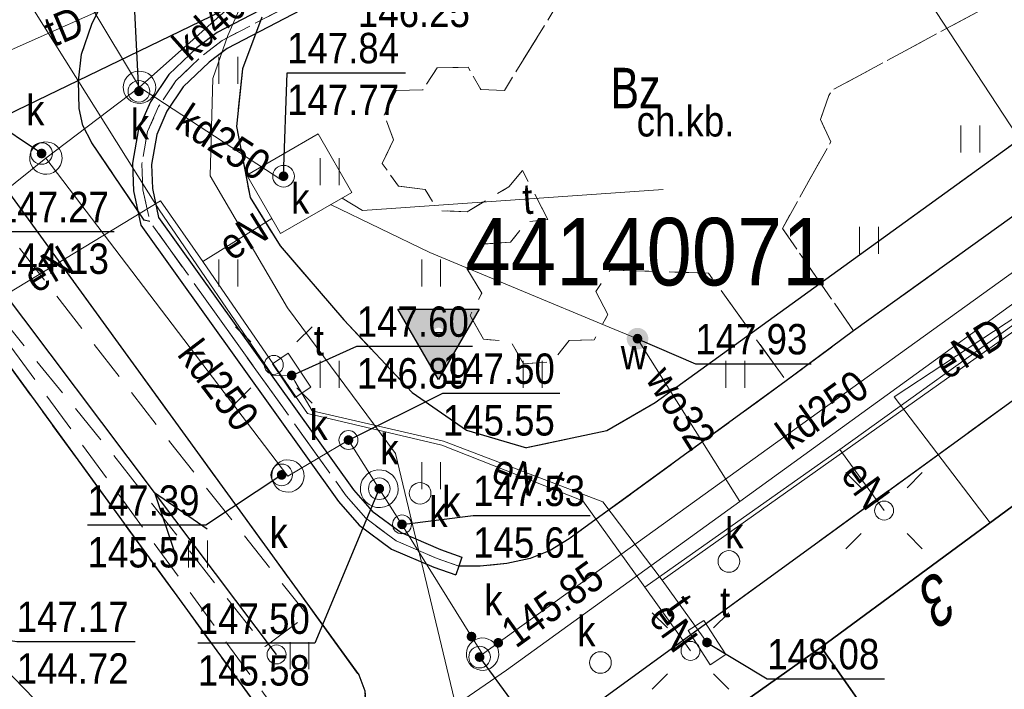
# Model space of a CAD drawing. Header units: metres. Extents: x 5548743 to 5556416, y 5707500 to 5714000.
# Tile 159 of 203: x 5554427 to 5554463, y 5710488 to 5710513. Entities that reach past the tile are written whole.
import ezdxf
from ezdxf.enums import TextEntityAlignment as Align

# ---------------------------------------------------------------- set-up
doc = ezdxf.new("R2010")
doc.units = ezdxf.units.M
doc.header["$MEASUREMENT"] = 0
for name, pattern in [('1.5_0.75', [2.25, 1.5, -0.75]), ('2.25_0.75', [3, 2.25, -0.75]), ('219-1000', [0]), ('suep_nn_1000', [0])]:
    doc.linetypes.add(name, pattern=pattern)
doc.layers.get('0').update_dxf_attribs({"color": 2, "linetype": 'CONTINUOUS', "lineweight": 5})
for name, color, linetype in [('210-oznaczenie konturu użytku gruntowego', 7, 'CONTINUOUS'), ('218-kontur użytku gruntowego', 7, 'CONTINUOUS'), ('219-działka ewidencyjna', 7, 'CONTINUOUS'), ('238-Punkt adresowy budynku', 7, 'CONTINUOUS'), ('312-budynek ewidencyjny', 7, 'CONTINUOUS'), ('chodnik', 7, 'CONTINUOUS'), ('chodnik-Atr17', 7, 'CONTINUOUS'), ('jezdnia', 7, 'CONTINUOUS'), ('komora podziemna', 7, 'CONTINUOUS'), ('krawężnik', 7, 'CONTINUOUS'), ('latarnia', 7, 'CONTINUOUS'), ('Podstawowa osnowa wysokościowa bazowa', 7, 'CONTINUOUS'), ('Podstawowa osnowa wysokościowa bazowa-Atr103', 7, 'CONTINUOUS'), ('przewód elektroenergetyczny niskiego napięcia', 7, 'CONTINUOUS'), ('przewód elektroenergetyczny podziemny', 7, 'CONTINUOUS'), ('przewód elektroenergetyczny podziemny-Atr1', 7, 'CONTINUOUS'), ('przewód kanalizacyjny', 7, 'CONTINUOUS'), ('przewód kanalizacyjny-Atr1', 7, 'CONTINUOUS'), ('przewód telekomunikacyjny podziemny', 7, 'CONTINUOUS'), ('przewód telekomunikacyjny podziemny-Atr1', 7, 'CONTINUOUS'), ('przewód wodociągowy', 7, 'CONTINUOUS'), ('przewód wodociągowy-Atr1', 7, 'CONTINUOUS'), ('rzedna', 7, 'CONTINUOUS'), ('rzedna-Atr2', 7, 'CONTINUOUS'), ('rzedna-Atr3', 7, 'CONTINUOUS'), ('studnia kanalizacyjna', 7, 'CONTINUOUS'), ('studnia kanalizacyjna-Atr17', 7, 'CONTINUOUS'), ('szafa telekomunikacyjna lub kontener', 7, 'CONTINUOUS'), ('szafa telekomunikacyjna lub kontener-Atr17', 7, 'CONTINUOUS'), ('słup przewodów napowietrznych', 7, 'CONTINUOUS'), ('trawnik', 7, 'CONTINUOUS'), ('wodociągowe urządzenie techniczne', 7, 'CONTINUOUS'), ('wodociągowe urządzenie techniczne-Atr17', 7, 'CONTINUOUS'), ('właz do komory lub kanału - okrągły', 7, 'CONTINUOUS'), ('właz do komory lub kanału - okrągły-Atr17', 7, 'CONTINUOUS'), ('ściana oporowa (linia)', 7, 'CONTINUOUS')]:
    doc.layers.add(name, color=color, linetype=linetype)
doc.styles.get("Standard").update_dxf_attribs({"font": 'Working1250', "width": 0.75})
doc.linetypes.add('otdn_1000', pattern='A,7,0,[21,ksztalty.shx,S=0.7,R=0,X=0,Y=0]', length=7)

# ---------------------------------------------------------------- blocks, each defined once
blk = doc.blocks.new('SM01')
at = {"color": 0, "linetype": 'Continuous', "lineweight": 13}
for p, q in [((-0.848, 0.848), (-1.414, 1.414)), ((0.849, 0.848), (1.414, 1.414)), ((-0.848, -0.849), (-1.414, -1.414)), ((0.849, -0.849), (1.414, -1.414))]:
    blk.add_line(p, q, dxfattribs=at)
blk.add_circle((0, 0), 0.35, dxfattribs=at)
blk = doc.blocks.new('TU04')
at = {"color": 0, "linetype": 'Continuous', "lineweight": 13}
for p, q in [((0, 0), (0, 1)), ((0.7, 0), (0.7, 1))]:
    blk.add_line(p, q, dxfattribs=at)
blk = doc.blocks.new('US22')
at = {"color": 0, "linetype": 'Continuous', "lineweight": 0}
blk.add_circle((0, 0), 0.4, dxfattribs=at)
blk = doc.blocks.new('PW01')
at = {"linetype": 'Continuous', "lineweight": 13}
h = blk.add_hatch(color=0, dxfattribs=at)
edge = h.paths.add_edge_path()
edge.add_arc((0, 0), 0.18, 0, 360)
blk = doc.blocks.new('US15')
at = {"color": 0, "linetype": 'Continuous', "lineweight": 13}
blk.add_circle((0, 0), 0.35, dxfattribs=at)
blk = doc.blocks.new('US20')
at = {"color": 0, "linetype": 'Continuous', "lineweight": 13}
for p, q in [((-0.75, -0.35), (-0.75, 0.35)), ((-0.75, 0.35), (0.75, 0.35)), ((0.75, -0.35), (0.75, 0.35)), ((-0.75, -0.35), (0.75, -0.35))]:
    blk.add_line(p, q, dxfattribs=at)
blk = doc.blocks.new('US25')
at = {"linetype": 'Continuous', "lineweight": 13}
h = blk.add_hatch(color=0, dxfattribs=at)
edge = h.paths.add_edge_path()
edge.add_arc((0, 0), 0.4, 0, 360)
blk = doc.blocks.new('SUEP1')
at = {"color": 0, "linetype": 'Continuous'}
for p, q in [((7.5, 0), (5.25, 0.75)), ((22.5, 0), (20.25, 0.75)), ((0, 0), (7.5, 0)), ((7.5, 0), (5.25, -0.75)), ((7.5, 0), (22.5, 0)), ((22.5, 0), (20.25, -0.75))]:
    blk.add_line(p, q, dxfattribs=at)
blk = doc.blocks.new('OSHB')
h = blk.add_hatch(color=0)
edge = h.paths.add_edge_path()
edge.add_arc((0, 0), 0.188, 0, 180)
edge.add_arc((0, 0), 0.188, 180, 360)
h.paths.add_polyline_path([(-0.001, -1.732), (-1.501, 0.866), (1.499, 0.866)])
at = {"color": 0, "linetype": 'Continuous'}
for points in [[(-0.001, -1.732), (-1.501, 0.866), (1.499, 0.866)], [(0.188, 0), (-0.188, 0)]]:
    blk.add_lwpolyline(points, close=True, dxfattribs=at)

msp = doc.modelspace()

# ---------------------------------------------------------------- linework, layer by layer
at = {"layer": '218-kontur użytku gruntowego', "color": 70, "linetype": '1.5_0.75', "lineweight": 18, "flags": 128}
for points in [[(5554450.01, 5710498.41), (5554497.13, 5710532.48)], [(5554497.13, 5710532.48), (5554450.01, 5710498.41)], [(5554435.47, 5710512.67), (5554434.75, 5710510.76)], [(5554434.75, 5710510.76), (5554435.47, 5710512.67)], [(5554434.75, 5710510.76), (5554434.53, 5710508.63)], [(5554434.53, 5710508.63), (5554434.75, 5710510.76)], [(5554434.53, 5710508.63), (5554435.03, 5710506)], [(5554435.03, 5710506), (5554434.53, 5710508.63)], [(5554441.48, 5710478.68), (5554421.11, 5710506.67)], [(5554421.11, 5710506.67), (5554441.48, 5710478.68)], [(5554435.03, 5710506), (5554436.14, 5710504.21)], [(5554436.14, 5710504.21), (5554435.03, 5710506)], [(5554436.14, 5710504.21), (5554438.5, 5710501.48)], [(5554438.5, 5710501.48), (5554436.14, 5710504.21)], [(5554438.5, 5710501.48), (5554441.02, 5710498.79)], [(5554441.02, 5710498.79), (5554438.5, 5710501.48)], [(5554441.02, 5710498.79), (5554443.03, 5710497.39)], [(5554443.03, 5710497.39), (5554441.02, 5710498.79)], [(5554448.23, 5710497.37), (5554450.01, 5710498.41)], [(5554450.01, 5710498.41), (5554448.23, 5710497.37)], [(5554443.03, 5710497.39), (5554445.25, 5710496.74)], [(5554445.25, 5710496.74), (5554443.03, 5710497.39)], [(5554445.25, 5710496.74), (5554448.23, 5710497.37)], [(5554448.23, 5710497.37), (5554445.25, 5710496.74)], [(5554463.92, 5710495.09), (5554456.15, 5710489.37)], [(5554456.15, 5710489.37), (5554463.92, 5710495.09)], [(5554456.15, 5710489.37), (5554444.93, 5710481.42)], [(5554444.93, 5710481.42), (5554456.15, 5710489.37)]]:
    msp.add_lwpolyline(points, dxfattribs=at)
at = {"layer": '219-działka ewidencyjna', "color": 94, "linetype": '219-1000', "lineweight": 30, "flags": 128}
for points in [[(5554497.13, 5710532.48), (5554450.01, 5710498.41)], [(5554436.97, 5710514.35), (5554421.11, 5710506.67)], [(5554435.47, 5710512.67), (5554434.75, 5710510.76)], [(5554434.75, 5710510.76), (5554434.53, 5710508.63)], [(5554434.53, 5710508.63), (5554435.03, 5710506)], [(5554421.11, 5710506.67), (5554441.48, 5710478.68)], [(5554435.03, 5710506), (5554436.14, 5710504.21)], [(5554436.14, 5710504.21), (5554438.5, 5710501.48)], [(5554438.5, 5710501.48), (5554441.02, 5710498.79)], [(5554441.02, 5710498.79), (5554443.03, 5710497.39)], [(5554450.01, 5710498.41), (5554448.23, 5710497.37)], [(5554443.03, 5710497.39), (5554445.25, 5710496.74)], [(5554448.23, 5710497.37), (5554445.25, 5710496.74)], [(5554463.92, 5710495.09), (5554456.15, 5710489.37)], [(5554456.15, 5710489.37), (5554444.93, 5710481.42)], [(5554456.15, 5710489.37), (5554462.84, 5710479.84)]]:
    msp.add_lwpolyline(points, dxfattribs=at)
at = {"layer": '312-budynek ewidencyjny', "color": 252, "linetype": 'Continuous', "lineweight": 35, "flags": 128}
for points in [[(5554456.15, 5710489.37), (5554463.92, 5710495.09)], [(5554444.93, 5710481.42), (5554456.15, 5710489.37)], [(5554456.15, 5710489.37), (5554462.84, 5710479.84)], [(5554462.84, 5710479.84), (5554456.15, 5710489.37)]]:
    msp.add_lwpolyline(points, dxfattribs=at)
at = {"layer": 'chodnik', "color": 252, "linetype": '1.5_0.75', "lineweight": 18, "flags": 128}
for points in [[(5554443.41, 5710483.75), (5554443.48, 5710483.32), (5554444.89, 5710481.41), (5554456.15, 5710489.37), (5554463.92, 5710495.09), (5554471.81, 5710500.87), (5554478.92, 5710505.94), (5554487.22, 5710511.83), (5554494.74, 5710517.27), (5554502.24, 5710522.68), (5554509.44, 5710527.98), (5554517.53, 5710533.78), (5554523.91, 5710538.26), (5554526.95, 5710540.3), (5554530.39, 5710542.48), (5554529.99, 5710543.17), (5554531.67, 5710544.37), (5554540.15, 5710548.3), (5554542.17, 5710544.15), (5554543.16, 5710544.62), (5554541.6, 5710547.89), (5554545.78, 5710549.93), (5554545.46, 5710550.59), (5554552.12, 5710553.48), (5554553.39, 5710550.56), (5554546.96, 5710547.54), (5554547.39, 5710546.68), (5554550.44, 5710548.15), (5554556.72, 5710551.2), (5554557.91, 5710550.65), (5554560.57, 5710542.33), (5554562.25, 5710537.06), (5554562.95, 5710534.86), (5554564.19, 5710535.17), (5554563.68, 5710537.46), (5554563.06, 5710540.12), (5554562.14, 5710542.87), (5554557.72, 5710555.64), (5554557.27, 5710556.62), (5554556.75, 5710557.41), (5554555.64, 5710558.2), (5554554.78, 5710558.61), (5554553.78, 5710558.9), (5554553.05, 5710558.68), (5554534.16, 5710549.88), (5554521.64, 5710540.81), (5554505.22, 5710528.95), (5554488.48, 5710516.77), (5554467.28, 5710501.44), (5554443.47, 5710484.11)], [(5554428.68, 5710510.32), (5554428.71, 5710509.3), (5554428.85, 5710508.67), (5554429.18, 5710508.02), (5554431.12, 5710505.17), (5554431.32, 5710505.12), (5554431.07, 5710506.29), (5554431.03, 5710507.25), (5554431.24, 5710508.44), (5554431.65, 5710509.37), (5554432.29, 5710510.32), (5554433.29, 5710511.27), (5554434, 5710511.81), (5554444.33, 5710517.21), (5554446.4, 5710513.15), (5554444.44, 5710509.96), (5554443.56, 5710510), (5554443.1, 5710510.82), (5554441.95, 5710510.8), (5554441.42, 5710509.98), (5554440.44, 5710509.96), (5554439.99, 5710509.05), (5554440.34, 5710508.14), (5554439.92, 5710507.26), (5554440.52, 5710506.42), (5554441.51, 5710506.3), (5554441.99, 5710505.52), (5554443.06, 5710505.47), (5554444.6, 5710506.4), (5554445.11, 5710507), (5554446.04, 5710505.19), (5554445.25, 5710505.1), (5554444.66, 5710504.35), (5554443.68, 5710504.28), (5554443.05, 5710503.38), (5554443.6, 5710502.46), (5554443.17, 5710501.64), (5554443.67, 5710500.76), (5554444.68, 5710500.67), (5554445.14, 5710499.85), (5554446.21, 5710499.93), (5554446.83, 5710500.71), (5554447.76, 5710500.74), (5554448.26, 5710501.67), (5554447.82, 5710502.52), (5554448.35, 5710503.32), (5554451.99, 5710503.2), (5554454.86, 5710499.22), (5554457.35, 5710501.07), (5554454.72, 5710504.86), (5554456.51, 5710508.06), (5554456.13, 5710508.89), (5554456.44, 5710509.78), (5554456.55, 5710509.97), (5554465.15, 5710514.6), (5554465.57, 5710513.75), (5554467.51, 5710514.73), (5554466.99, 5710515.66), (5554470.4, 5710517.43), (5554474.47, 5710517.35), (5554476.66, 5710520.72), (5554484.57, 5710525.04), (5554485.07, 5710524.1), (5554486.93, 5710525.13), (5554486.48, 5710526.01), (5554497.58, 5710531.99), (5554498.19, 5710531.86), (5554498.78, 5710531.64), (5554499.18, 5710531.28), (5554502.01, 5710533.41), (5554501.83, 5710533.8), (5554501.84, 5710534.12), (5554502.03, 5710534.42), (5554509.05, 5710539.4), (5554508.94, 5710540.48), (5554508.06, 5710540.87), (5554508.43, 5710541.64), (5554507.85, 5710542.54), (5554506.95, 5710542.6), (5554506.5, 5710543.63), (5554491.87, 5710538.69), (5554484.57, 5710536.26), (5554478.34, 5710534.15), (5554478.09, 5710534.93), (5554474.12, 5710533.41), (5554474.36, 5710532.77), (5554472.05, 5710531.84), (5554446.11, 5710521.62), (5554445.81, 5710522.28), (5554442.07, 5710520.41), (5554442.42, 5710519.81), (5554435.85, 5710516.32), (5554433.79, 5710515.24), (5554429.41, 5710512.9), (5554429.18, 5710512.41), (5554428.8, 5710511.3)], [(5554437.15, 5710490.55), (5554432.05, 5710496.98), (5554422.36, 5710509.47), (5554421.46, 5710509.6), (5554420.38, 5710509.5), (5554419.59, 5710509.15), (5554418.66, 5710508.44), (5554415.59, 5710505.91), (5554409.45, 5710500.57), (5554404.82, 5710496.31), (5554400.04, 5710491.86), (5554394.81, 5710486.8), (5554391.79, 5710483.61), (5554387, 5710478.15), (5554384.28, 5710474.43), (5554382.01, 5710470.84), (5554378.32, 5710464.72), (5554374.62, 5710458.51), (5554377.15, 5710457.63), (5554385.2, 5710472.46), (5554387.51, 5710476.07), (5554392.97, 5710482.46), (5554396.23, 5710486), (5554401.48, 5710491.07), (5554406.02, 5710495.3), (5554411.08, 5710499.95), (5554417, 5710505.06), (5554420.68, 5710508.04), (5554421.88, 5710506.39), (5554429.97, 5710496.48), (5554435.59, 5710489.39)]]:
    msp.add_lwpolyline(points, close=True, dxfattribs=at)
at = {"layer": 'jezdnia', "color": 252, "linetype": '2.25_0.75', "lineweight": 18, "flags": 128}
for points in [[(5554412.43, 5710514.29), (5554408.24, 5710510.92), (5554418.66, 5710508.44), (5554419.59, 5710509.15), (5554420.38, 5710509.5), (5554421.46, 5710509.6), (5554422.36, 5710509.47), (5554423.16, 5710509.24), (5554423.89, 5710508.85), (5554424.46, 5710508.45), (5554428.69, 5710502.64), (5554439.05, 5710488.34), (5554439.27, 5710487.75), (5554439.32, 5710487.1), (5554439.14, 5710486.55), (5554438.1, 5710485.76), (5554437.65, 5710485.71), (5554436.85, 5710485.85), (5554441.68, 5710479.01), (5554444.19, 5710480.86), (5554442.45, 5710483.36), (5554443.47, 5710484.11), (5554467.28, 5710501.44), (5554488.48, 5710516.77), (5554505.22, 5710528.95), (5554521.64, 5710540.81), (5554534.16, 5710549.88), (5554542.28, 5710555.84), (5554542.73, 5710556.08), (5554548.69, 5710558.31), (5554550.14, 5710558.79), (5554550.8, 5710559.03), (5554551.51, 5710559.12), (5554552.37, 5710559.08), (5554553.78, 5710558.9), (5554554.78, 5710558.61), (5554555.64, 5710558.2), (5554556.75, 5710557.41), (5554557.27, 5710556.62), (5554557.72, 5710555.64), (5554562.19, 5710557.43), (5554562.14, 5710560.52), (5554558, 5710570.33), (5554557.22, 5710570.54), (5554556.66, 5710571.02), (5554556.14, 5710571.5), (5554555.73, 5710572.18), (5554551.34, 5710570.77), (5554551.5, 5710569.95), (5554551.48, 5710569.22), (5554551.26, 5710568.27), (5554550.9, 5710567.4), (5554550.49, 5710566.63), (5554550, 5710565.93), (5554549.32, 5710565.24), (5554547.89, 5710564.5), (5554545.11, 5710563.32), (5554541.28, 5710561.94), (5554534.34, 5710559.41), (5554531.12, 5710560.98), (5554521.77, 5710557.63), (5554514.14, 5710555.67), (5554512.15, 5710552.94), (5554509.31, 5710551.99), (5554508.96, 5710551.99), (5554508.15, 5710552.25), (5554507.64, 5710552.54), (5554506.95, 5710553.08), (5554506.33, 5710553.74), (5554505.62, 5710554.6), (5554504.27, 5710557.08), (5554503.76, 5710559.81), (5554500.07, 5710560.85), (5554495.64, 5710558.86), (5554496.41, 5710557.66), (5554496.92, 5710556.29), (5554497.23, 5710555.1), (5554497.4, 5710553.9), (5554497.47, 5710552.1), (5554497.29, 5710550.89), (5554497.03, 5710549.78), (5554496.59, 5710548.91), (5554496.04, 5710547.96), (5554495.73, 5710547.56), (5554494.8, 5710547.25), (5554491.67, 5710548.63), (5554486.93, 5710547.1), (5554485.39, 5710546.56), (5554480.26, 5710544.86), (5554478.27, 5710541.32), (5554476.06, 5710540.6), (5554472.16, 5710539.33), (5554470.22, 5710538.71), (5554468.48, 5710538.32), (5554467.02, 5710538.21), (5554465.68, 5710538.2), (5554464.68, 5710538.33), (5554463.62, 5710538.55), (5554462.32, 5710538.98), (5554460.78, 5710539.89), (5554459.64, 5710540.79), (5554459.04, 5710541.45), (5554456.35, 5710545.55), (5554450.55, 5710542.97), (5554450.88, 5710541.78), (5554451.08, 5710540.23), (5554451.01, 5710538.73), (5554450.66, 5710537.42), (5554450.07, 5710535.93), (5554449.39, 5710534.73), (5554448.6, 5710533.68), (5554447.4, 5710532.83), (5554442.88, 5710530.78), (5554440.1, 5710529.43), (5554437.5, 5710528.21), (5554433.01, 5710525.89), (5554428.59, 5710523.58), (5554424.16, 5710521.11), (5554422.19, 5710520.04), (5554421.57, 5710519.67), (5554417.2, 5710517.18), (5554414.65, 5710515.66)], [(5554428.71, 5710509.3), (5554428.68, 5710510.32), (5554428.8, 5710511.3), (5554429.18, 5710512.41), (5554429.41, 5710512.9), (5554429.89, 5710513.58), (5554430.34, 5710514.03), (5554432.33, 5710515.38), (5554437.11, 5710517.92), (5554442.07, 5710520.41), (5554445.81, 5710522.28), (5554447.94, 5710523.14), (5554451.04, 5710524.57), (5554456.41, 5710526.65), (5554473.26, 5710533.11), (5554474.12, 5710533.41), (5554478.09, 5710534.93), (5554483.66, 5710536.94), (5554498.64, 5710542.03), (5554516.16, 5710548.01), (5554516.93, 5710548), (5554517.64, 5710547.84), (5554518.12, 5710547.63), (5554518.49, 5710547.33), (5554518.69, 5710546.82), (5554518.62, 5710546.31), (5554518.49, 5710545.68), (5554518.25, 5710545.11), (5554502.01, 5710533.41), (5554499.18, 5710531.28), (5554480.51, 5710517.72), (5554457.35, 5710501.07), (5554454.86, 5710499.22), (5554446.83, 5710493.37), (5554446.13, 5710492.94), (5554445.39, 5710492.65), (5554444.53, 5710492.46), (5554443.54, 5710492.36), (5554442.75, 5710492.37), (5554441.95, 5710492.65), (5554440.44, 5710493.3), (5554439.31, 5710494.14), (5554438.58, 5710494.97), (5554431.32, 5710505.12), (5554431.12, 5710505.17), (5554429.18, 5710508.02), (5554428.85, 5710508.67)]]:
    msp.add_lwpolyline(points, close=True, dxfattribs=at)
at = {"layer": 'komora podziemna', "color": 34, "linetype": 'Continuous', "lineweight": 18, "flags": 128}
for points in [[(5554430.78, 5710510.66), (5554430.9, 5710510.68), (5554431.03, 5710510.67), (5554431.15, 5710510.64), (5554431.26, 5710510.59), (5554431.36, 5710510.51), (5554431.44, 5710510.41), (5554431.5, 5710510.3), (5554431.53, 5710510.18), (5554431.54, 5710510.06), (5554431.52, 5710509.93), (5554431.48, 5710509.82), (5554431.41, 5710509.71), (5554431.32, 5710509.62), (5554431.22, 5710509.55), (5554431.1, 5710509.5), (5554430.98, 5710509.48), (5554430.85, 5710509.49), (5554430.73, 5710509.52), (5554430.62, 5710509.57), (5554430.52, 5710509.65), (5554430.44, 5710509.75), (5554430.38, 5710509.86), (5554430.35, 5710509.98), (5554430.34, 5710510.1), (5554430.36, 5710510.23), (5554430.4, 5710510.34), (5554430.47, 5710510.45), (5554430.56, 5710510.54), (5554430.66, 5710510.61)], [(5554427.06, 5710507.03), (5554426.98, 5710507.13), (5554426.92, 5710507.24), (5554426.89, 5710507.36), (5554426.88, 5710507.48), (5554426.9, 5710507.61), (5554426.94, 5710507.72), (5554427.01, 5710507.83), (5554427.1, 5710507.92), (5554427.2, 5710507.99), (5554427.32, 5710508.04), (5554427.44, 5710508.06), (5554427.57, 5710508.05), (5554427.69, 5710508.02), (5554427.8, 5710507.97), (5554427.9, 5710507.89), (5554427.98, 5710507.79), (5554428.04, 5710507.68), (5554428.07, 5710507.56), (5554428.08, 5710507.44), (5554428.06, 5710507.31), (5554428.02, 5710507.2), (5554427.95, 5710507.09), (5554427.86, 5710507), (5554427.76, 5710506.93), (5554427.64, 5710506.88), (5554427.52, 5710506.86), (5554427.39, 5710506.87), (5554427.27, 5710506.9), (5554427.16, 5710506.95)], [(5554436.01, 5710495.27), (5554435.93, 5710495.37), (5554435.87, 5710495.48), (5554435.84, 5710495.6), (5554435.83, 5710495.72), (5554435.85, 5710495.85), (5554435.89, 5710495.96), (5554435.96, 5710496.07), (5554436.05, 5710496.16), (5554436.15, 5710496.23), (5554436.27, 5710496.28), (5554436.39, 5710496.3), (5554436.52, 5710496.29), (5554436.64, 5710496.26), (5554436.75, 5710496.21), (5554436.85, 5710496.13), (5554436.93, 5710496.03), (5554436.99, 5710495.92), (5554437.02, 5710495.8), (5554437.03, 5710495.68), (5554437.01, 5710495.55), (5554436.97, 5710495.44), (5554436.9, 5710495.33), (5554436.81, 5710495.24), (5554436.71, 5710495.17), (5554436.59, 5710495.12), (5554436.47, 5710495.1), (5554436.34, 5710495.11), (5554436.22, 5710495.14), (5554436.11, 5710495.19)], [(5554440.51, 5710495.2), (5554440.49, 5710495.06), (5554440.44, 5710494.92), (5554440.36, 5710494.8), (5554440.26, 5710494.69), (5554440.14, 5710494.61), (5554440, 5710494.56), (5554439.86, 5710494.53), (5554439.71, 5710494.54), (5554439.57, 5710494.57), (5554439.44, 5710494.64), (5554439.32, 5710494.73), (5554439.23, 5710494.84), (5554439.16, 5710494.97), (5554439.12, 5710495.11), (5554439.11, 5710495.26), (5554439.13, 5710495.4), (5554439.18, 5710495.54), (5554439.26, 5710495.66), (5554439.36, 5710495.77), (5554439.48, 5710495.85), (5554439.62, 5710495.9), (5554439.76, 5710495.93), (5554439.91, 5710495.92), (5554440.05, 5710495.89), (5554440.18, 5710495.82), (5554440.3, 5710495.73), (5554440.39, 5710495.62), (5554440.46, 5710495.49), (5554440.5, 5710495.35)], [(5554443.21, 5710488.68), (5554443.13, 5710488.78), (5554443.07, 5710488.89), (5554443.04, 5710489.01), (5554443.03, 5710489.13), (5554443.05, 5710489.26), (5554443.09, 5710489.37), (5554443.16, 5710489.48), (5554443.25, 5710489.57), (5554443.35, 5710489.64), (5554443.47, 5710489.69), (5554443.59, 5710489.71), (5554443.72, 5710489.7), (5554443.84, 5710489.67), (5554443.95, 5710489.62), (5554444.05, 5710489.54), (5554444.13, 5710489.44), (5554444.19, 5710489.33), (5554444.22, 5710489.21), (5554444.23, 5710489.09), (5554444.21, 5710488.96), (5554444.17, 5710488.85), (5554444.1, 5710488.74), (5554444.01, 5710488.65), (5554443.91, 5710488.58), (5554443.79, 5710488.53), (5554443.67, 5710488.51), (5554443.54, 5710488.52), (5554443.42, 5710488.55), (5554443.31, 5710488.6)]]:
    msp.add_lwpolyline(points, close=True, dxfattribs=at)
at = {"layer": 'komora podziemna', "color": 252, "linetype": 'Continuous', "lineweight": 18, "flags": 128}
msp.add_lwpolyline([(5554438.8, 5710506.19), (5554436.16, 5710504.67), (5554434.91, 5710506.83), (5554437.55, 5710508.36)], close=True, dxfattribs=at)
at = {"layer": 'krawężnik', "color": 252, "linetype": 'Continuous', "lineweight": 25, "flags": 128}
for points in [[(5554444.89, 5710481.41), (5554444.19, 5710480.86), (5554442.45, 5710483.36), (5554443.47, 5710484.11), (5554467.28, 5710501.44), (5554488.48, 5710516.77), (5554505.22, 5710528.95), (5554521.64, 5710540.81), (5554534.16, 5710549.88), (5554542.28, 5710555.84), (5554542.73, 5710556.08), (5554548.69, 5710558.31), (5554550.14, 5710558.79), (5554550.8, 5710559.03), (5554551.51, 5710559.12), (5554552.37, 5710559.08), (5554553.78, 5710558.9), (5554554.78, 5710558.61), (5554555.64, 5710558.2), (5554556.75, 5710557.41), (5554557.27, 5710556.62), (5554557.72, 5710555.64)], [(5554480.51, 5710517.72), (5554457.35, 5710501.07), (5554454.86, 5710499.22), (5554446.83, 5710493.37), (5554446.13, 5710492.94), (5554445.39, 5710492.65), (5554444.53, 5710492.46), (5554443.54, 5710492.36), (5554442.75, 5710492.37)], [(5554431.32, 5710505.12), (5554431.12, 5710505.17), (5554429.18, 5710508.02), (5554428.85, 5710508.67), (5554428.71, 5710509.3), (5554428.68, 5710510.32), (5554428.8, 5710511.3), (5554429.18, 5710512.41), (5554429.41, 5710512.9)], [(5554418.66, 5710508.44), (5554419.59, 5710509.15), (5554420.38, 5710509.5), (5554421.46, 5710509.6), (5554422.36, 5710509.47), (5554423.16, 5710509.24), (5554423.89, 5710508.85), (5554424.46, 5710508.45), (5554428.69, 5710502.64), (5554439.05, 5710488.34), (5554439.27, 5710487.75), (5554439.32, 5710487.1), (5554439.14, 5710486.55), (5554438.1, 5710485.76), (5554437.65, 5710485.71), (5554436.85, 5710485.85)]]:
    msp.add_lwpolyline(points, dxfattribs=at)
at = {"layer": 'przewód elektroenergetyczny niskiego napięcia', "color": 1, "linetype": 'suep_nn_1000', "lineweight": 18, "flags": 128}
msp.add_lwpolyline([(5554436.01, 5710489.1), (5554409.56, 5710524.2)], dxfattribs=at)
at = {"layer": 'przewód elektroenergetyczny podziemny', "color": 1, "linetype": 'Continuous', "lineweight": 18, "flags": 128}
for points in [[(5554449.63, 5710491.59), (5554456.84, 5710496.68), (5554471.46, 5710507.19), (5554495.34, 5710524.27)], [(5554422.9, 5710505.8), (5554425.03, 5710501.82), (5554431.72, 5710505.88), (5554433.28, 5710503.64)], [(5554433.28, 5710503.64), (5554435.84, 5710505.22)], [(5554433.28, 5710503.64), (5554435.91, 5710499.81), (5554437.16, 5710498.01), (5554442.12, 5710496.84), (5554447.34, 5710494.78), (5554449.63, 5710491.59)], [(5554462.4, 5710493.97), (5554458.85, 5710498.63), (5554464.36, 5710502.25)], [(5554456.84, 5710496.68), (5554458.48, 5710494.42)], [(5554449.63, 5710491.59), (5554451.32, 5710489.23)]]:
    msp.add_lwpolyline(points, dxfattribs=at)
at = {"layer": 'przewód kanalizacyjny', "color": 34, "linetype": 'Continuous', "lineweight": 18, "flags": 128}
for points in [[(5554430.94, 5710510.08), (5554421.93, 5710525.08), (5554420.92, 5710527.11), (5554423.38, 5710535.95), (5554436.54, 5710550.44)], [(5554430.94, 5710510.08), (5554437.1, 5710515.57), (5554446.82, 5710520.78), (5554476.49, 5710532.2)], [(5554427.48, 5710507.46), (5554436.43, 5710495.7), (5554438.67, 5710497.03), (5554439.81, 5710495.23), (5554440.65, 5710493.91), (5554443.63, 5710489.11), (5554469.09, 5710507.45), (5554490.58, 5710523.05)], [(5554427.48, 5710507.46), (5554430.94, 5710510.08)], [(5554430.94, 5710510.08), (5554436.2, 5710506.65)], [(5554379.66, 5710459.07), (5554386.69, 5710468.4), (5554404.17, 5710488.33), (5554424.63, 5710505.18), (5554427.48, 5710507.46)], [(5554424.73, 5710489.84), (5554442.08, 5710471.95), (5554441.35, 5710467.59)]]:
    msp.add_lwpolyline(points, dxfattribs=at)
at = {"layer": 'przewód telekomunikacyjny podziemny', "color": 30, "linetype": 'Continuous', "lineweight": 18, "flags": 128}
for points in [[(5554450.27, 5710491.85), (5554495.84, 5710524.13)], [(5554453.88, 5710522.82), (5554469.42, 5710499.12)], [(5554421.13, 5710522.34), (5554431.67, 5710505.55), (5554435.87, 5710499.41), (5554436.57, 5710499.42), (5554436.69, 5710499.21), (5554437.33, 5710498.11), (5554442.19, 5710496.99), (5554448.08, 5710494.74), (5554450.27, 5710491.85)], [(5554374.01, 5710454.75), (5554382.04, 5710468.19), (5554389.21, 5710479.14), (5554397.08, 5710487.16), (5554402.37, 5710492.55), (5554420.79, 5710509.07), (5554435.86, 5710515.77)], [(5554435.86, 5710515.77), (5554434.21, 5710511.99), (5554433.65, 5710510.4), (5554433.55, 5710506.81), (5554436.41, 5710501.92), (5554440.41, 5710496.53), (5554444.01, 5710481.48), (5554457.17, 5710461.27), (5554472.38, 5710447.38), (5554480.61, 5710442.82), (5554488.24, 5710441.11), (5554491.73, 5710441.17), (5554511.98, 5710435.78), (5554517, 5710436.6), (5554521.87, 5710438.39), (5554531.76, 5710444.54)], [(5554438.44, 5710505.98), (5554439.19, 5710505.52), (5554450.31, 5710506.3)], [(5554450.27, 5710491.85), (5554451.79, 5710489.74), (5554451.93, 5710489.54)]]:
    msp.add_lwpolyline(points, dxfattribs=at)
at = {"layer": 'przewód wodociągowy', "color": 5, "linetype": 'Continuous', "lineweight": 18, "flags": 128}
for points in [[(5554556.04, 5710561.88), (5554535.46, 5710553.29), (5554511.24, 5710536.47), (5554507.09, 5710533.72), (5554491.27, 5710522.32), (5554469.63, 5710506.69), (5554453.15, 5710494.76)], [(5554453.15, 5710494.76), (5554449.36, 5710500.78), (5554448.31, 5710501.2), (5554441.68, 5710503.97), (5554438.01, 5710505.74)], [(5554453.15, 5710494.76), (5554444.51, 5710488.52), (5554439.75, 5710485.24), (5554441.47, 5710482.44), (5554441.48, 5710482.16)]]:
    msp.add_lwpolyline(points, dxfattribs=at)
at = {"layer": 'rzedna-Atr2', "color": 252, "flags": 128}
for points in [[(5554430.92, 5710509.93), (5554430.54, 5710517.6), (5554426.114, 5710517.6)], [(5554436.27, 5710506.79), (5554436.4, 5710510.62), (5554440.778, 5710510.62)], [(5554427.32, 5710507.63), (5554425.39, 5710508.91), (5554421.059, 5710508.91)], [(5554424.54, 5710505.3), (5554425.67, 5710504.74), (5554430.008, 5710504.74)], [(5554449.36, 5710500.78), (5554451.5, 5710499.85), (5554455.783, 5710499.85)], [(5554436.57, 5710499.42), (5554438.98, 5710500.5), (5554443.255, 5710500.5)], [(5554438.67, 5710497.03), (5554442.16, 5710498.76), (5554446.491, 5710498.76)], [(5554436.2, 5710495.74), (5554433.4, 5710493.88), (5554429.022, 5710493.88)], [(5554439.81, 5710495.23), (5554437.43, 5710489.51), (5554433.099, 5710489.51)], [(5554440.65, 5710493.91), (5554443.28, 5710494.24), (5554447.61, 5710494.24)], [(5554424.73, 5710489.84), (5554426.4, 5710489.58), (5554430.778, 5710489.58)], [(5554451.93, 5710489.54), (5554454.16, 5710488.2), (5554458.498, 5710488.2)], [(5554443.52, 5710489), (5554446.01, 5710485.6), (5554450.341, 5710485.6)]]:
    msp.add_lwpolyline(points, dxfattribs=at)
at = {"layer": 'trawnik', "color": 252, "linetype": '1.5_0.75', "lineweight": 18, "flags": 128}
for points in [[(5554457.35, 5710501.07), (5554480.51, 5710517.72), (5554499.18, 5710531.28), (5554498.78, 5710531.64), (5554498.19, 5710531.86), (5554497.58, 5710531.99), (5554486.48, 5710526.01), (5554486.93, 5710525.13), (5554485.07, 5710524.1), (5554484.57, 5710525.04), (5554476.66, 5710520.72), (5554474.47, 5710517.35), (5554470.4, 5710517.43), (5554466.99, 5710515.66), (5554467.51, 5710514.73), (5554465.57, 5710513.75), (5554465.15, 5710514.6), (5554456.55, 5710509.97), (5554456.44, 5710509.78), (5554456.13, 5710508.89), (5554456.51, 5710508.06), (5554454.72, 5710504.86)], [(5554441.51, 5710506.3), (5554440.52, 5710506.42), (5554439.92, 5710507.26), (5554440.34, 5710508.14), (5554439.99, 5710509.05), (5554440.44, 5710509.96), (5554441.42, 5710509.98), (5554441.95, 5710510.8), (5554443.1, 5710510.82), (5554443.56, 5710510), (5554444.44, 5710509.96), (5554446.4, 5710513.15), (5554444.33, 5710517.21), (5554434, 5710511.81), (5554433.29, 5710511.27), (5554432.29, 5710510.32), (5554431.65, 5710509.37), (5554431.24, 5710508.44), (5554431.03, 5710507.25), (5554431.07, 5710506.29), (5554431.32, 5710505.12), (5554438.58, 5710494.97), (5554439.31, 5710494.14), (5554440.44, 5710493.3), (5554441.95, 5710492.65), (5554442.75, 5710492.37), (5554443.54, 5710492.36), (5554444.53, 5710492.46), (5554445.39, 5710492.65), (5554446.13, 5710492.94), (5554446.83, 5710493.37), (5554454.86, 5710499.22), (5554451.99, 5710503.2), (5554448.35, 5710503.32), (5554447.82, 5710502.52), (5554448.26, 5710501.67), (5554447.76, 5710500.74), (5554446.83, 5710500.71), (5554446.21, 5710499.93), (5554445.14, 5710499.85), (5554444.68, 5710500.67), (5554443.67, 5710500.76), (5554443.17, 5710501.64), (5554443.6, 5710502.46), (5554443.05, 5710503.38), (5554443.68, 5710504.28), (5554444.66, 5710504.35), (5554445.25, 5710505.1), (5554446.04, 5710505.19), (5554445.11, 5710507), (5554444.6, 5710506.4), (5554443.06, 5710505.47), (5554441.99, 5710505.52)], [(5554418.66, 5710508.44), (5554420.17, 5710508.62), (5554420.97, 5710509.27), (5554421.33, 5710508.79), (5554420.68, 5710508.04), (5554421.88, 5710506.39), (5554436.85, 5710485.85), (5554437.65, 5710485.71), (5554438.1, 5710485.76), (5554439.14, 5710486.55), (5554439.32, 5710487.1), (5554439.27, 5710487.75), (5554439.05, 5710488.34), (5554428.69, 5710502.64), (5554424.46, 5710508.45), (5554423.89, 5710508.85), (5554423.16, 5710509.24), (5554422.36, 5710509.47), (5554421.46, 5710509.6), (5554420.38, 5710509.5), (5554419.59, 5710509.15)]]:
    msp.add_lwpolyline(points, close=True, dxfattribs=at)
at = {"layer": 'ściana oporowa (linia)', "color": 252, "linetype": 'otdn_1000'}
for p, q in [((5554444.168, 5710517.52), (5554433.812, 5710512.106)), ((5554433.812, 5710512.106), (5554433.063, 5710511.537)), ((5554433.063, 5710511.537), (5554432.021, 5710510.547)), ((5554432.021, 5710510.547), (5554431.343, 5710509.54)), ((5554431.343, 5710509.54), (5554430.902, 5710508.543)), ((5554430.902, 5710508.543), (5554430.679, 5710507.273)), ((5554430.679, 5710507.273), (5554430.722, 5710506.246)), ((5554430.722, 5710506.246), (5554430.993, 5710504.976)), ((5554430.993, 5710504.976), (5554438.306, 5710494.752)), ((5554438.306, 5710494.752), (5554439.072, 5710493.881)), ((5554439.072, 5710493.881), (5554440.264, 5710492.995)), ((5554440.264, 5710492.995), (5554441.823, 5710492.324)), ((5554441.823, 5710492.324), (5554442.635, 5710492.04))]:
    msp.add_line(p, q, dxfattribs=at)
at = {"layer": 'ściana oporowa (linia)', "color": 252}
for p, q in [((5554444.492, 5710516.9), (5554434.188, 5710511.514)), ((5554434.188, 5710511.514), (5554433.517, 5710511.003)), ((5554433.517, 5710511.003), (5554432.559, 5710510.093)), ((5554432.559, 5710510.093), (5554431.957, 5710509.2)), ((5554431.957, 5710509.2), (5554431.578, 5710508.337)), ((5554431.578, 5710508.337), (5554431.381, 5710507.227)), ((5554431.381, 5710507.227), (5554431.418, 5710506.334)), ((5554431.418, 5710506.334), (5554431.647, 5710505.264)), ((5554431.647, 5710505.264), (5554438.854, 5710495.188)), ((5554438.854, 5710495.188), (5554439.548, 5710494.399)), ((5554439.548, 5710494.399), (5554440.616, 5710493.605)), ((5554440.616, 5710493.605), (5554442.077, 5710492.976)), ((5554442.077, 5710492.976), (5554442.865, 5710492.7))]:
    msp.add_line(p, q, dxfattribs=at)
at = {"layer": 'ściana oporowa (linia)', "color": 252, "linetype": 'Continuous'}
for p, q in [((5554442.75, 5710492.37), (5554442.635, 5710492.04)), ((5554442.865, 5710492.7), (5554442.75, 5710492.37))]:
    msp.add_line(p, q, dxfattribs=at)

# ---------------------------------------------------------------- block references
at = {"layer": 'latarnia', "color": 252, "linetype": 'Continuous', "lineweight": 18}
for p in [(5554435.91, 5710499.81), (5554458.48, 5710494.42), (5554451.32, 5710489.23)]:
    msp.add_blockref('SM01', p, dxfattribs=at)
at = {"layer": 'Podstawowa osnowa wysokościowa bazowa', "color": 252, "linetype": 'Continuous', "lineweight": 13}
msp.add_blockref('OSHB', (5554442, 5710501), dxfattribs=at)
at = {"layer": 'przewód elektroenergetyczny niskiego napięcia', "color": 1, "linetype": 'Continuous', "lineweight": 18, "rotation": 127}
msp.add_blockref('SUEP1', (5554436.01, 5710489.1), dxfattribs=at)
at = {"layer": 'rzedna', "color": 252, "linetype": 'Continuous', "lineweight": 18}
for p in [(5554430.92, 5710509.93), (5554427.32, 5710507.63), (5554436.27, 5710506.79), (5554449.36, 5710500.78), (5554436.57, 5710499.42), (5554438.67, 5710497.03), (5554436.2, 5710495.74), (5554439.81, 5710495.23), (5554440.65, 5710493.91), (5554443.22, 5710489.76), (5554444.21, 5710489.53), (5554451.93, 5710489.54), (5554443.52, 5710489)]:
    msp.add_blockref('PW01', p, dxfattribs=at)
at = {"layer": 'studnia kanalizacyjna', "color": 34, "linetype": 'Continuous', "lineweight": 18}
for p in [(5554438.67, 5710497.03), (5554440.65, 5710493.91)]:
    msp.add_blockref('US15', p, dxfattribs=at)
at = {"layer": 'szafa telekomunikacyjna lub kontener', "color": 30, "linetype": 'Continuous', "lineweight": 18}
for p, rotation in [((5554436.57, 5710499.42), 303.69), ((5554451.93, 5710489.54), 302.905)]:
    msp.add_blockref('US20', p, dxfattribs=dict(at, rotation=rotation))
at = {"layer": 'słup przewodów napowietrznych', "color": 252, "linetype": 'Continuous', "lineweight": 18}
msp.add_blockref('US15', (5554436.01, 5710489.1), dxfattribs=at)
at = {"layer": 'trawnik', "color": 252, "linetype": 'Continuous', "lineweight": 18}
for p in [(5554433.879, 5710510.209), (5554461.319, 5710507.669), (5554437.629, 5710506.459), (5554457.569, 5710503.919), (5554433.879, 5710502.709), (5554441.379, 5710502.709), (5554437.629, 5710498.959), (5554445.129, 5710498.959), (5554452.629, 5710498.959), (5554441.379, 5710495.209), (5554432.759, 5710492.309), (5554436.509, 5710488.559)]:
    msp.add_blockref('TU04', p, dxfattribs=at)
at = {"layer": 'wodociągowe urządzenie techniczne', "color": 5, "linetype": 'Continuous', "lineweight": 18}
msp.add_blockref('US25', (5554449.36, 5710500.78), dxfattribs=at)
at = {"layer": 'właz do komory lub kanału - okrągły', "color": 252, "linetype": 'Continuous', "lineweight": 18}
for p in [(5554430.92, 5710509.93), (5554427.32, 5710507.63), (5554436.27, 5710506.79), (5554436.2, 5710495.74), (5554439.81, 5710495.23), (5554441.32, 5710495.06), (5554452.74, 5710492.54), (5554443.52, 5710489), (5554447.99, 5710488.8)]:
    msp.add_blockref('US22', p, dxfattribs=at)

# ---------------------------------------------------------------- texts
at = {"layer": '210-oznaczenie konturu użytku gruntowego', "color": 70, "linetype": 'Continuous', "lineweight": 18, "width": 0.79}
msp.add_text('Bz', height=1.5, dxfattribs=at).set_placement((5554448.36, 5710509.3))
at = {"layer": '238-Punkt adresowy budynku', "color": 252, "linetype": 'Continuous', "lineweight": 18, "oblique": 15, "width": 0.79}
msp.add_text('3', height=1.8, rotation=215.037, dxfattribs=at).set_placement((5554460.11, 5710491.98), align=Align.CENTER)
at = {"layer": 'chodnik-Atr17', "color": 252, "width": 0.9}
msp.add_text('ch.kb.', height=1.125, dxfattribs=at).set_placement((5554449.33, 5710508.26))
at = {"layer": 'Podstawowa osnowa wysokościowa bazowa-Atr103', "color": 252, "width": 0.9}
msp.add_text('44140071', height=2.5, dxfattribs=at).set_placement((5554443, 5710502), align=Align.BOTTOM_LEFT)
at = {"layer": 'przewód elektroenergetyczny podziemny-Atr1', "color": 1, "width": 0.9}
for s, rotation, p in [('eN', 31.682, (5554434.04, 5710504.11)), ('eN', 31.252, (5554426.82, 5710502.91)), ('eND', 31.977, (5554460.5, 5710499.71)), ('eN', 338.464, (5554444.09, 5710496.06)), ('eN', 305.967, (5554457.29, 5710496.07)), ('eN', 305.606, (5554450.19, 5710490.81))]:
    msp.add_text(s, height=1.125, rotation=rotation, dxfattribs=at).set_placement(p, align=Align.MIDDLE_LEFT)
at = {"layer": 'przewód kanalizacyjny-Atr1', "color": 34, "width": 0.9}
for s, rotation, p in [('kd400', 41.708, (5554432.43, 5710511.41)), ('kd250', 326.892, (5554432.5, 5710509.06)), ('kd250', 307.273, (5554432.75, 5710500.53)), ('kd250', 35.767, (5554454.69, 5710497.07))]:
    msp.add_text(s, height=1.125, rotation=rotation, dxfattribs=at).set_placement(p, align=Align.MIDDLE_LEFT)
at = {"layer": 'przewód telekomunikacyjny podziemny-Atr1', "color": 30, "width": 0.9}
for s, rotation, p in [('tD', 22.646, (5554427.52, 5710512.07)), ('t', 4.012, (5554445.11, 5710505.94)), ('t', 339.092, (5554446.23, 5710495.45)), ('t', 305.768, (5554450.8, 5710491.11))]:
    msp.add_text(s, height=1.125, rotation=rotation, dxfattribs=at).set_placement(p, align=Align.MIDDLE_LEFT)
at = {"layer": 'przewód wodociągowy-Atr1', "color": 5, "width": 0.9}
msp.add_text('wo32', height=1.125, rotation=302.193, dxfattribs=at).set_placement((5554450.11, 5710499.59), align=Align.MIDDLE_LEFT)
at = {"layer": 'rzedna-Atr2', "color": 252, "width": 0.9}
for s, p in [('147.84', (5554436.4, 5710510.631)), ('147.27', (5554425.67, 5710504.751)), ('147.60', (5554438.98, 5710500.511)), ('147.93', (5554451.5, 5710499.861)), ('147.50', (5554442.16, 5710498.771)), ('147.53', (5554443.28, 5710494.251)), ('147.39', (5554429.022, 5710493.891)), ('147.50', (5554433.099, 5710489.521)), ('148.08', (5554454.16, 5710488.211))]:
    msp.add_text(s, height=1.125, dxfattribs=at).set_placement(p, align=Align.BOTTOM_LEFT)
msp.add_text('145.85', height=1.125, rotation=35.767, dxfattribs=at).set_placement((5554444.53, 5710489.76), align=Align.MIDDLE_LEFT)
at = {"layer": 'rzedna-Atr2', "color": 34, "width": 0.9}
msp.add_text('147.17', height=1.125, dxfattribs=at).set_placement((5554426.4, 5710489.591), align=Align.BOTTOM_LEFT)
at = {"layer": 'rzedna-Atr3', "color": 252, "width": 0.9}
for s, p in [('146.25', (5554439.02, 5710511.969)), ('147.77', (5554436.4, 5710508.719)), ('144.13', (5554425.67, 5710502.839)), ('146.89', (5554438.98, 5710498.599)), ('145.55', (5554442.16, 5710496.859)), ('145.61', (5554443.28, 5710492.339)), ('145.54', (5554429.022, 5710491.979)), ('145.58', (5554433.099, 5710487.609))]:
    msp.add_text(s, height=1.125, dxfattribs=at).set_placement(p, align=Align.BOTTOM_LEFT)
at = {"layer": 'rzedna-Atr3', "color": 34, "width": 0.9}
msp.add_text('144.72', height=1.125, dxfattribs=at).set_placement((5554426.4, 5710487.679), align=Align.BOTTOM_LEFT)
at = {"layer": 'studnia kanalizacyjna-Atr17', "color": 34, "width": 0.9}
for p in [(5554437.23, 5710497.03), (5554442.14, 5710494.19)]:
    msp.add_text('k', height=1.125, dxfattribs=at).set_placement(p)
at = {"layer": 'szafa telekomunikacyjna lub kontener-Atr17', "color": 30, "width": 0.9}
for p in [(5554437.39, 5710500.16), (5554452.41, 5710490.48)]:
    msp.add_text('t', height=1.125, dxfattribs=at).set_placement(p)
at = {"layer": 'wodociągowe urządzenie techniczne-Atr17', "color": 5, "width": 0.9}
msp.add_text('w', height=1.125, dxfattribs=at).set_placement((5554448.74, 5710499.65))
at = {"layer": 'właz do komory lub kanału - okrągły-Atr17', "color": 252, "width": 0.9}
for p in [(5554426.75, 5710508.67), (5554430.62, 5710508.15), (5554436.55, 5710505.4), (5554439.85, 5710496.13), (5554441.66, 5710493.81), (5554435.75, 5710493.04), (5554452.6, 5710493.03), (5554443.69, 5710490.54), (5554447.13, 5710489.4)]:
    msp.add_text('k', height=1.125, dxfattribs=at).set_placement(p)

doc.saveas('drawing.dxf')
